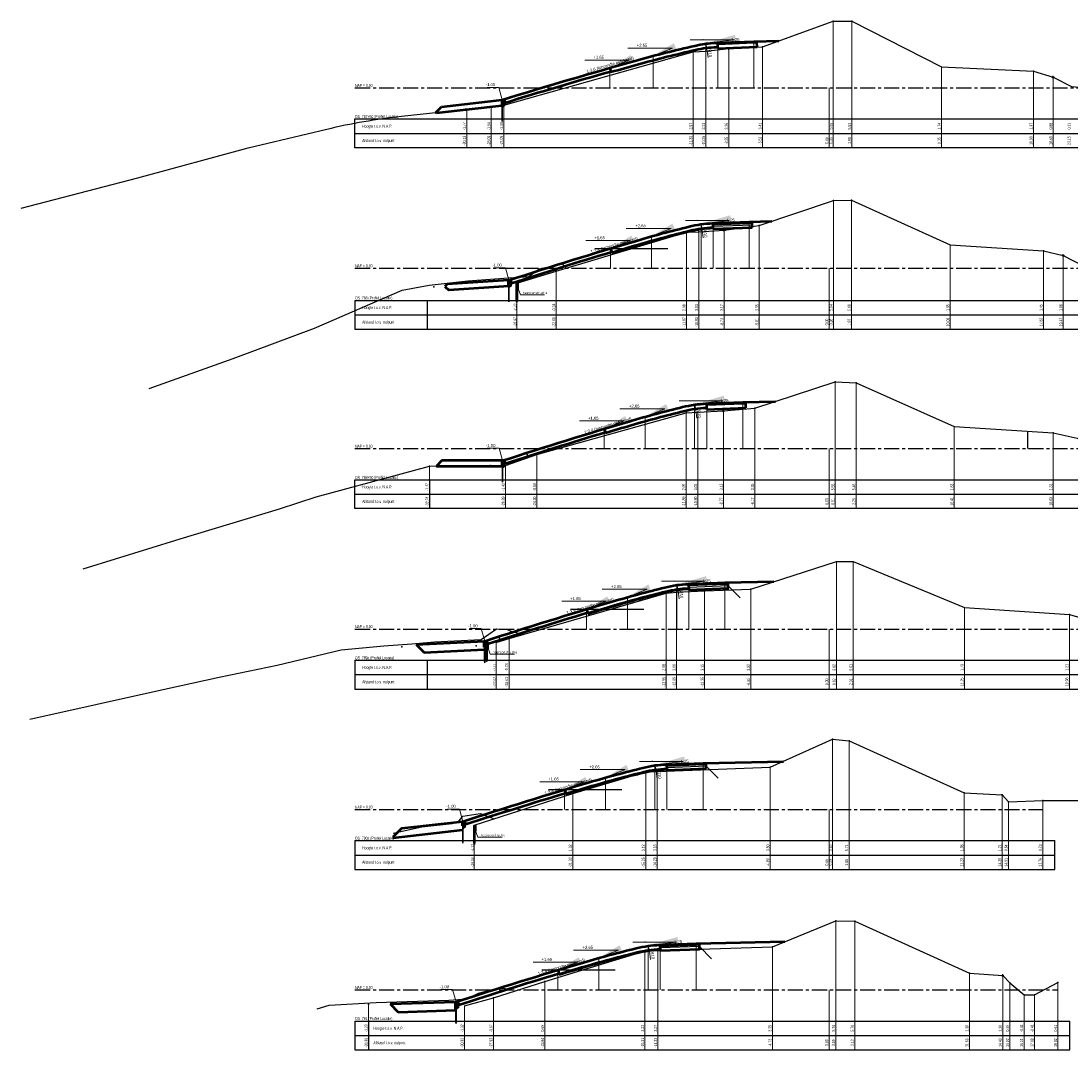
# Model space of a CAD drawing. Header units: metres. Extents: x -7 to 2281, y 7146 to 7816.
# Tile 7 of 29: x 2144 to 2231, y 7325 to 7411. Entities that reach past the tile are written whole.
import ezdxf
from ezdxf.enums import TextEntityAlignment as Align

# ---------------------------------------------------------------- set-up
doc = ezdxf.new("R2010")
doc.units = ezdxf.units.M
doc.linetypes.add('HIDDEN', pattern=[9.525, 6.35, -3.175])
doc.linetypes.add('NAP', pattern=[20, 12.5, -2.5, 2.5, -2.5])
for name, color, linetype in [('702', 1, 'Continuous'), ('811', 1, 'Continuous'), ('887', 198, 'Continuous'), ('BS-BINNENKRUINLIJN-KPN', 1, 'Continuous'), ('BS-DWP-BALK-TEKST', 7, 'Continuous'), ('BS-HEKWERK-KL-1_5M', 1, 'Continuous'), ('BS-INSTEEK-SLOOT-KPN', 1, 'Continuous'), ('BS-KANT-KREUKELBERM', 255, 'Continuous'), ('BS-KRUINLIJN', 1, 'Continuous'), ('BS-PERKOENRIJ', 255, 'Continuous'), ('BS-PERKOENRIJ NVV', 255, 'Continuous'), ('BS-RASTER', 255, 'Continuous'), ('BS-SCHEIDINGSLIJN-TALUDBEKL', 255, 'Continuous'), ('BS-STORTSTEENLIJN', 6, 'Continuous'), ('BS-TEENLIJN', 1, 'Continuous'), ('BS-TEENSCHOT-GECONSTRUEERD', 198, 'Continuous'), ('BS-TUSSENBERM', 1, 'Continuous'), ('BS-WATERLIJN-KPN', 1, 'Continuous'), ('BS-ZANDLIJN', 32, 'Continuous'), ('BS-ZANDLIJN_NVV', 198, 'Continuous'), ('DP-BS-profiel', 2, 'Continuous'), ('DP-Matenbalk', 7, 'Continuous'), ('DP-Matenbalk_bestaandehoogten', 6, 'Continuous'), ('DP-NAP-lijn', 5, 'NAP')]:
    doc.layers.add(name, color=color, linetype=linetype)
for name, color, linetype, lineweight in [('DP-BS-maatvoering', 2, 'Continuous', 20), ('DP-BS-matenbalk_verlenglijnen', 253, 'Continuous', 0), ('DP-Matenbalk_verlenglijnen_best', 253, 'Continuous', 0), ('DP-NW-maatvoering', 7, 'Continuous', 35), ('DP-NW-matenbalk_verlenglijnen', 135, 'Continuous', 0), ('DP-NW-profiel', 4, 'Continuous', 50), ('DP-NW-teenschot', 2, 'Continuous', 25), ('DP-NW-Uitvullaag', 1, 'Uitvullaag', 18)]:
    doc.layers.add(name, color=color, linetype=linetype, lineweight=lineweight)
doc.layers.add('DP-NW-arcrand', color=142, linetype='Continuous', plot=False)
doc.layers.add('Hulplijn-fietspad', color=251, linetype='Continuous', plot=False)
doc.styles.add('bestomschr', font='isocp.shx', dxfattribs={"width": 0.96})
doc.styles.add('dp-besthgt', font='StagCAD.ttf', dxfattribs={"oblique": 10, "height": 0.2})
doc.styles.add('StagCAD', font='StagCAD.ttf')
doc.linetypes.add('Uitvullaag', pattern='A,0,-0.005,[191,UITVULLAAG.shx,S=0.007,R=0,X=0,Y=0],-0.5', length=0.505)
doc.dimstyles.new('best-leader 1_100', dxfattribs={"dimscale": 0.1, "dimtxt": 2, "dimasz": 1.6, "dimexe": 0, "dimexo": 0, "dimgap": 0.8, "dimtad": 1, "dimrnd": 0.001, "dimzin": 1, "dimdsep": 46, "dimtxsty": 'bestomschr', "dimblk": 'RAD_PIJL', "dimcen": 0.09, "dimse1": 1, "dimse2": 1, "dimclrd": 212, "dimclre": 1, "dimclrt": 2, "dimazin": 0, "dimtfac": 1, "dimtix": 1, "dimtmove": 0, "dimatfit": 0, "dimfxl": 1, "dimtvp": 0.83, "dimtolj": 1, "dimtzin": 0, "dimlwd": 5, "dimarcsym": 0})
doc.dimstyles.new('GM-maatvoering', dxfattribs={"dimtxt": 2.5, "dimasz": 2.5, "dimexe": 1, "dimexo": 0, "dimgap": 1, "dimtad": 1, "dimrnd": 0.001, "dimzin": 1, "dimdsep": 46, "dimtxsty": 'StagCAD', "dimcen": 0.09, "dimclrd": 1, "dimclre": 1, "dimclrt": 7, "dimazin": 0, "dimtfac": 1, "dimtix": 1, "dimtmove": 0, "dimatfit": 3, "dimfxl": 1, "dimfxlon": 1, "dimtvp": 0.83, "dimtolj": 1, "dimtzin": 0, "dimlwd": 15, "dimlwe": 15, "dimarcsym": 0})
doc.dimstyles.new('leader 1_100', dxfattribs={"dimscale": 0.1, "dimtxt": 2.5, "dimasz": 2, "dimexe": 0, "dimexo": 0, "dimgap": 1, "dimtad": 1, "dimrnd": 0.001, "dimzin": 1, "dimdsep": 46, "dimtxsty": 'StagCAD', "dimblk": 'RAD_PIJL', "dimcen": 0.09, "dimse1": 1, "dimse2": 1, "dimclrd": 1, "dimclre": 1, "dimclrt": 7, "dimazin": 0, "dimtfac": 1, "dimtix": 1, "dimtmove": 0, "dimatfit": 0, "dimfxl": 1, "dimtvp": 0.83, "dimtolj": 1, "dimtzin": 0, "dimlwd": 15, "dimarcsym": 0})

# ---------------------------------------------------------------- blocks, each defined once
blk = doc.blocks.new('123', base_point=(750, -20.1))
at = {"layer": 'BS-HEKWERK-KL-1_5M'}
for points in [[(749.75, -20.35), (750.25, -19.85)], [(750.25, -20.35), (749.75, -19.85)]]:
    blk.add_lwpolyline(points, dxfattribs=at)
blk = doc.blocks.new('15', base_point=(577.872525, -2.976085))
at = {"layer": 'BS-PERKOENRIJ'}
blk.add_lwpolyline([(577.716275, -3.444835), (577.591275, -3.382335), (577.466275, -3.257335), (577.403775, -3.132335), (577.372525, -3.007335), (577.372525, -2.944835), (577.403775, -2.819835), (577.466275, -2.694835), (577.591275, -2.569835), (577.716275, -2.507335), (577.841275, -2.476085), (577.903775, -2.476085), (578.028775, -2.507335), (578.153775, -2.569835), (578.278775, -2.694835), (578.341275, -2.819835), (578.372525, -2.944835), (578.372525, -3.007335), (578.341275, -3.132335), (578.278775, -3.257335), (578.153775, -3.382335), (578.028775, -3.444835), (577.903775, -3.476085), (577.841275, -3.476085)], close=True, dxfattribs=at)
blk = doc.blocks.new('RAD_PIJL')
at = {"color": 1, "linetype": 'Continuous'}
blk.add_solid([(-2.828, -0.75), (-2.828, 0.75), (0, 0)], dxfattribs=at)
blk = doc.blocks.new('BSHO')
at = {"layer": 'DP-Matenbalk_bestaandehoogten', "style": 'dp-besthgt', "oblique": 10}
for tag, p in [('AFSTAND', (0.6, -0.013)), ('HOOGTE', (1.8, -0.013))]:
    blk.add_attdef(tag, text='', height=0.2, dxfattribs=at).set_placement(p, align=Align.BOTTOM_CENTER)
blk = doc.blocks.new('*D199')
at = {"color": 1, "lineweight": 15, "transparency": 16777216}
blk.add_line((0.19, 2.517), (0.066, 3.409), dxfattribs=at)
at = {"color": 1, "transparency": 16777216}
blk.add_solid([(0.107, 3.414), (0.025, 3.403), (0.031, 3.656)], dxfattribs=at)
at = {"layer": 'Defpoints', "color": 0, "transparency": 16777216}
for p in [(0.031, 3.656), (1.407, -6.249)]:
    blk.add_point(p, dxfattribs=at)
at = {"color": 7, "transparency": 16777216, "insert": (0.368, 2.87), "char_height": 0.25, "attachment_point": 5, "rotation": 277.90365, "style": 'StagCAD'}
blk.add_mtext('\\A1;R10', dxfattribs=at)
blk = doc.blocks.new('*D205')
at = {"color": 1, "lineweight": 15, "transparency": 16777216}
blk.add_line((2200.966, 7408.295), (2200.843, 7409.187), dxfattribs=at)
at = {"color": 1, "transparency": 16777216}
blk.add_solid([(2200.884, 7409.193), (2200.801, 7409.181), (2200.808, 7409.434)], dxfattribs=at)
at = {"layer": 'Defpoints', "color": 0, "transparency": 16777216}
for p in [(2200.808, 7409.434), (2202.183, 7399.529)]:
    blk.add_point(p, dxfattribs=at)
at = {"color": 7, "transparency": 16777216, "insert": (2201.144, 7408.648), "char_height": 0.25, "attachment_point": 5, "rotation": 277.90365, "style": 'StagCAD'}
blk.add_mtext('\\A1;R10', dxfattribs=at)
blk = doc.blocks.new('teenconstructie')
at = {"layer": 'DP-BS-profiel', "color": 1}
for p, q in [((-0.05, 0), (0.05, 0)), ((0, -1.6), (0, -1.44))]:
    blk.add_line(p, q, dxfattribs=at)
blk.add_lwpolyline([(-0.05, -1.4), (-0.05, 0), (-0.04, 0.01), (0.04, 0.01), (0.05, 0), (0.05, -1.4), (0.01, -1.6), (-0.01, -1.6)], close=True, dxfattribs=at)
blk.add_lwpolyline([(0.05, 0), (0.125, 0), (0.125, -0.5), (0.05, -0.5)], dxfattribs=at)
blk.add_ellipse((-0.021, -1.44), major_axis=(0, 0.04), ratio=0.525, start_param=4.712389, end_param=7.853982, dxfattribs=at)
at = {"layer": 'DP-BS-profiel', "color": 1, "extrusion": (0, 0, -1)}
blk.add_ellipse((0.021, -1.44), major_axis=(0, 0.04), ratio=0.525, start_param=4.712389, end_param=7.853982, dxfattribs=at)
at = {"layer": 'DP-BS-maatvoering', "color": 2, "insert": (0.537, -0.91), "char_height": 0.2, "attachment_point": 7, "style": 'bestomschr'}
blk.add_mtext('\\A1;teenconstructie', dxfattribs=at)
at = {"layer": 'DP-BS-maatvoering', "annotation_type": 0, "has_hookline": 1, "hookline_direction": 0, "text_width": 1.767}
blk.add_leader([(0, -0.15), (0.297, -0.99), (0.457, -0.99)], dimstyle='best-leader 1_100', override={"dimgap": 0.8, "dimtad": 1}, dxfattribs=at)
blk = doc.blocks.new('dwp4 teen-1.00')
at = {"layer": 'DP-NW-maatvoering', "color": 1, "linetype": 'HIDDEN', "ltscale": 0.2}
for q in [(-0.998, 3.462), (0.971, 3.739)]:
    blk.add_line((0, 3.7), q, dxfattribs=at)
at = {"layer": 'DP-NW-matenbalk_verlenglijnen'}
for p, q in [((0, 3.7), (0, 0)), ((0.999, 3.74), (0.999, 0)), ((3.997, 3.86), (3.997, 0)), ((-4.104, 2.65), (-4.104, 0)), ((-7.514, 1.65), (-7.514, 0))]:
    blk.add_line(p, q, dxfattribs=at)
at = {"layer": 'DP-NW-profiel'}
for p, q in [((1.018, 3.26), (0.999, 3.74)), ((1.002, 3.66), (4, 3.78)), ((4, 3.78), (3.997, 3.86)), ((4, 3.78), (4.25, 3.79)), ((4.266, 3.39), (4.25, 3.79)), ((1.018, 3.26), (4.266, 3.39)), ((-7.514, 1.65), (-7.413, 1.315)), ((-15.828, -0.985), (-15.745, -1.239))]:
    blk.add_line(p, q, dxfattribs=at)
at = {"layer": 'DP-NW-profiel', "color": 3, "lineweight": 30}
blk.add_line((1.001, 3.705), (3.998, 3.825), dxfattribs=at)
at = {"layer": 'DP-NW-profiel'}
for points in [[(-15.98, -1, -0.007195), (-5.372, 2.287, -0.01173), (-0.998, 3.462, -0.04983), (0.971, 3.739), (3.997, 3.86)], [(-7.413, 1.315, -0.001448), (-5.273, 1.951, -0.01173), (-0.915, 3.122, -0.04983), (0.985, 3.389), (1.013, 3.39)], [(-15.745, -1.239, -0.00565), (-7.427, 1.363, -0.00565)]]:
    blk.add_lwpolyline(points, format="xyb", dxfattribs=at)
at = {"layer": 'DP-NW-teenschot'}
blk.add_line((-16.015, -2.646), (-15.945, -2.646), dxfattribs=at)
at = {"layer": 'DP-NW-teenschot', "flags": 128}
blk.add_lwpolyline([(-15.974, -2.8), (-15.945, -2.646), (-15.945, -1), (-16.015, -1), (-16.015, -2.646), (-15.984, -2.8)], close=True, dxfattribs=at)
blk.add_lwpolyline([(-15.945, -1), (-15.925, -1), (-15.925, -1.6), (-15.945, -1.6)], dxfattribs=at)
at = {"layer": 'DP-NW-teenschot', "color": 3, "lineweight": 35, "flags": 128}
blk.add_lwpolyline([(-15.908, -1.485), (-15.908, -0.985), (-15.828, -0.985), (-15.788, -1.235), (-15.788, -1.485), (-15.908, -1.485)], dxfattribs=at)
at = {"layer": 'DP-NW-Uitvullaag', "ltscale": 4, "flags": 128}
for points in [[(-7.413, 1.315, -0.001448), (-5.273, 1.951, -0.01173), (-0.915, 3.122, -0.04983), (0.985, 3.389), (1.013, 3.39)], [(-15.745, -1.239, -0.00565), (-7.427, 1.363, -0.00565)]]:
    blk.add_lwpolyline(points, format="xyb", dxfattribs=at)
at = {"layer": 'DP-NW-maatvoering', "style": 'StagCAD'}
for s, rotation, p in [('1:25', 2.29067, (2.484, 3.799)), ('1:3.4 (tonrondte getekend)', 16.38954, (-7.165, 1.732))]:
    blk.add_text(s, height=0.25, rotation=rotation, dxfattribs=at).set_placement(p, align=Align.BOTTOM_CENTER)
at = {"layer": 'DP-NW-maatvoering', "color": 7, "char_height": 0.25, "attachment_point": 9, "style": 'StagCAD'}
for s, insert in [('\\A1;+2.65', (-4.586, 3.406)), ('\\A1;+1.65', (-7.995, 2.406)), ('\\A1;-1.00', (-16.566, 0.132))]:
    blk.add_mtext(s, dxfattribs=dict(at, insert=insert))
at = {"layer": 'DP-NW-maatvoering', "color": 7, "insert": (-0.168, 3.994), "char_height": 0.05, "attachment_point": 9, "line_spacing_factor": 0.48, "style": 'StagCAD'}
blk.add_mtext('\\A1;+3.70', dxfattribs=at)
dim = blk.add_radius_dim(center=(1.407, -6.249), mpoint=(0.031, 3.656), dimstyle='GM-maatvoering', override={"dimdec": 0})
dim.commit()
dim.dimension.update_dxf_attribs({"geometry": '*D199', "text_midpoint": (0.145, 2.839), "dimtype": 132})
at = {"layer": 'DP-NW-maatvoering', "annotation_type": 0, "has_hookline": 1, "hookline_direction": 1}
for points, dimstyle, override, text_width in [([(0, 3.7), (2.352, 3.974), (-0.148, 3.974)], 'GM-maatvoering', {"dimscale": 0}, 0.145), ([(-4.104, 2.65), (-2.486, 3.306), (-4.486, 3.306)], 'leader 1_100', {"dimscale": 0, "dimgap": 1, "dimtad": 1}, 0.725), ([(-7.514, 1.65), (-5.895, 2.306), (-7.895, 2.306)], 'leader 1_100', {"dimscale": 0, "dimgap": 1, "dimtad": 1}, 0.675), ([(-15.98, -1), (-16.266, 0.032), (-16.466, 0.032)], 'leader 1_100', {"dimgap": 1, "dimtad": 1}, 0.675)]:
    blk.add_leader(points, dimstyle=dimstyle, override=override, dxfattribs=dict(at, text_width=text_width))

msp = doc.modelspace()

# ---------------------------------------------------------------- linework, layer by layer
at = {"layer": '887'}
for p in [(2182.843, 7404.234), (2182.86, 7374.363)]:
    msp.add_point(p, dxfattribs=at)
at = {"layer": 'BS-BINNENKRUINLIJN-KPN'}
for p in [(2228.026, 7407.149), (2228.855, 7392.231), (2229.667, 7377.085), (2231.012, 7361.99)]:
    msp.add_point(p, dxfattribs=at)
at = {"layer": 'BS-INSTEEK-SLOOT-KPN'}
for p in [(2225.947, 7346.418), (2228.799, 7346.511), (2226.058, 7331.369), (2230.058, 7331.39)]:
    msp.add_point(p, dxfattribs=at)
at = {"layer": 'BS-KANT-KREUKELBERM'}
for p in [(2185.939, 7375.279), (2183.621, 7360.001), (2183.12, 7330.113)]:
    msp.add_point(p, dxfattribs=at)
at = {"layer": 'BS-KRUINLIJN'}
for p in [(2211.369, 7411.329), (2212.933, 7411.313), (2211.397, 7396.416), (2212.907, 7396.436), (2211.545, 7381.331), (2213.284, 7381.234), (2211.324, 7351.608), (2212.691, 7351.489), (2211.588, 7336.517), (2213.164, 7336.482)]:
    msp.add_point(p, dxfattribs=at)
at = {"layer": 'BS-PERKOENRIJ'}
for p in [(2199.17, 7393.759), (2197.491, 7363.757), (2187.395, 7331.465)]:
    msp.add_point(p, dxfattribs=at)
at = {"layer": 'BS-PERKOENRIJ NVV'}
for p in [(2199.733, 7408.752), (2199.142, 7378.764)]:
    msp.add_point(p, dxfattribs=at)
at = {"layer": 'BS-SCHEIDINGSLIJN-TALUDBEKL'}
for p in [(2200.778, 7408.812), (2200.203, 7393.804), (2200.132, 7378.796), (2198.348, 7363.841), (2196.742, 7348.939), (2189.715, 7347.101), (2196.801, 7334.049)]:
    msp.add_point(p, dxfattribs=at)
at = {"layer": 'BS-STORTSTEENLIJN'}
for points in [[(2177.767, 7389.358), (2181.009, 7389.726), (2183.992, 7389.948), (2186.054, 7390.098), (2186.918, 7390.734), (2188.834, 7391.147), (2189.171, 7390.787)], [(2176.343, 7359.547), (2178.216, 7359.712), (2182.093, 7359.914), (2183.375, 7360.78), (2184.197, 7360.766), (2184.657, 7360.562), (2185.597, 7360.339)], [(2174.775, 7343.813), (2177.157, 7344.33), (2179.696, 7344.614), (2180.18, 7344.711), (2180.577, 7345.221), (2182.012, 7345.445), (2182.592, 7345.206), (2183.189, 7344.995)], [(2179.407, 7329.909), (2180.967, 7330.025), (2181.88, 7330.499), (2182.708, 7330.734), (2183.833, 7330.928), (2184.632, 7330.839)]]:
    msp.add_lwpolyline(points, dxfattribs=at)
at = {"layer": 'BS-TEENLIJN'}
for p in [(2222.263, 7347.163), (2222.696, 7332.159)]:
    msp.add_point(p, dxfattribs=at)
at = {"layer": 'BS-TEENSCHOT-GECONSTRUEERD'}
for p in [(2184.018, 7389.324), (2181.69, 7359.378), (2179.917, 7329.457)]:
    msp.add_point(p, dxfattribs=at)
at = {"layer": 'BS-TUSSENBERM'}
for p in [(2205.502, 7409.185), (2205.23, 7394.324), (2204.864, 7379.132), (2204.52, 7364.1), (2206.136, 7349.281), (2206.319, 7334.365)]:
    msp.add_point(p, dxfattribs=at)
at = {"layer": 'BS-WATERLIJN-KPN'}
for p in [(2227.243, 7330.363), (2228.12, 7330.363)]:
    msp.add_point(p, dxfattribs=at)
at = {"layer": 'BS-ZANDLIJN'}
for p in [(2178.178, 7389.215), (2175.52, 7359.296), (2180.67, 7344.498), (2172.734, 7329.551)]:
    msp.add_point(p, dxfattribs=at)
at = {"layer": 'BS-ZANDLIJN_NVV'}
for p in [(2180.805, 7404.011), (2177.8, 7374.306)]:
    msp.add_point(p, dxfattribs=at)
at = {"layer": 'DP-BS-matenbalk_verlenglijnen'}
for p, q in [((2211.369, 7411.329), (2211.369, 7400.786)), ((2212.933, 7411.313), (2212.933, 7400.786)), ((2202.685, 7409.039), (2202.685, 7400.786)), ((2205.502, 7409.185), (2205.502, 7400.786)), ((2199.733, 7408.752), (2199.733, 7400.786)), ((2200.778, 7408.812), (2200.778, 7400.786)), ((2220.388, 7407.52), (2220.388, 7400.786)), ((2228.026, 7407.149), (2228.026, 7400.786)), ((2229.662, 7406.661), (2229.662, 7400.786)), ((2211.036, 7405.778), (2211.036, 7400.786)), ((2180.905, 7404.011), (2180.905, 7400.786)), ((2182.943, 7404.234), (2182.943, 7400.786)), ((2183.983, 7404.335), (2183.983, 7400.786)), ((2211.397, 7396.416), (2211.397, 7385.703)), ((2212.907, 7396.436), (2212.907, 7385.703)), ((2205.23, 7394.324), (2205.23, 7385.703)), ((2199.17, 7393.759), (2199.17, 7385.703)), ((2200.203, 7393.804), (2200.203, 7385.703)), ((2202.305, 7393.946), (2202.305, 7385.703)), ((2221.111, 7392.725), (2221.111, 7385.703)), ((2228.855, 7392.231), (2228.855, 7385.703)), ((2230.507, 7391.843), (2230.507, 7385.703)), ((2188.344, 7390.541), (2188.344, 7385.703)), ((2211.036, 7390.778), (2211.036, 7385.703)), ((2185.065, 7389.544), (2185.065, 7385.703)), ((2211.656, 7366.398), (2211.656, 7355.786)), ((2213.045, 7366.385), (2213.045, 7355.786)), ((2197.491, 7363.757), (2197.491, 7355.786)), ((2198.348, 7363.841), (2198.348, 7355.786)), ((2200.688, 7363.942), (2200.688, 7355.786)), ((2204.52, 7364.1), (2204.52, 7355.786)), ((2222.286, 7362.57), (2222.286, 7355.786)), ((2231.012, 7361.99), (2231.012, 7355.786)), ((2184.421, 7360.001), (2184.421, 7355.786)), ((2211.036, 7360.778), (2211.036, 7355.786)), ((2183.365, 7359.667), (2183.365, 7355.786)), ((2211.324, 7351.608), (2211.324, 7340.786)), ((2212.691, 7351.489), (2212.691, 7340.786)), ((2195.785, 7348.897), (2195.785, 7340.786)), ((2196.742, 7348.939), (2196.742, 7340.786)), ((2206.136, 7349.281), (2206.136, 7340.786)), ((2189.715, 7347.101), (2189.715, 7340.786)), ((2222.263, 7347.163), (2222.263, 7340.786)), ((2225.425, 7346.987), (2225.425, 7340.786)), ((2225.947, 7346.418), (2225.947, 7340.786)), ((2228.799, 7346.511), (2228.799, 7340.786)), ((2211.036, 7345.778), (2211.036, 7340.786)), ((2181.535, 7344.462), (2181.535, 7340.786)), ((2211.588, 7336.517), (2211.588, 7325.786)), ((2213.164, 7336.482), (2213.164, 7325.786)), ((2195.725, 7334.008), (2195.725, 7325.786)), ((2196.801, 7334.049), (2196.801, 7325.786)), ((2206.319, 7334.365), (2206.319, 7325.786)), ((2222.696, 7332.159), (2222.696, 7325.786)), ((2187.395, 7331.465), (2187.395, 7325.786)), ((2225.469, 7331.982), (2225.469, 7325.786)), ((2226.058, 7331.369), (2226.058, 7325.786)), ((2230.058, 7331.39), (2230.058, 7325.786)), ((2211.036, 7330.778), (2211.036, 7325.786)), ((2227.243, 7330.363), (2227.243, 7325.786)), ((2228.12, 7330.363), (2228.12, 7325.786)), ((2172.734, 7329.551), (2172.734, 7325.786)), ((2180.717, 7329.457), (2180.717, 7325.786)), ((2183.12, 7330.113), (2183.12, 7325.786))]:
    msp.add_line(p, q, dxfattribs=at)
for points in [[(2211.545, 7381.331, 0), (2211.545, 7373.186, 0)], [(2211.545, 7381.331, 0), (2211.545, 7373.186, 0)], [(2213.284, 7381.234, 0), (2213.284, 7373.186, 0)], [(2213.284, 7381.234, 0), (2213.284, 7373.186, 0)], [(2199.142, 7378.764, 0), (2199.142, 7373.186, 0)], [(2199.142, 7378.764, 0), (2199.142, 7373.186, 0)], [(2200.132, 7378.796, 0), (2200.132, 7373.186, 0)], [(2200.132, 7378.796, 0), (2200.132, 7373.186, 0)], [(2202.265, 7378.911, 0), (2202.265, 7373.186, 0)], [(2202.265, 7378.911, 0), (2202.265, 7373.186, 0)], [(2204.864, 7379.132, 0), (2204.864, 7373.186, 0)], [(2204.864, 7379.132, 0), (2204.864, 7373.186, 0)], [(2221.443, 7377.603, 0), (2221.443, 7373.186, 0)], [(2221.443, 7377.603, 0), (2221.443, 7373.186, 0)], [(2229.667, 7377.085, 0), (2229.667, 7373.186, 0)], [(2229.667, 7377.085, 0), (2229.667, 7373.186, 0)], [(2211.036, 7375.778, 0), (2211.036, 7373.186, 0)], [(2211.036, 7375.778, 0), (2211.036, 7373.186, 0)], [(2186.739, 7375.279, 0), (2186.739, 7373.186, 0)], [(2186.739, 7375.279, 0), (2186.739, 7373.186, 0)], [(2177.8, 7374.306, 0), (2177.8, 7373.186, 0)], [(2177.8, 7374.306, 0), (2177.8, 7373.186, 0)], [(2184.141, 7374.363, 0), (2184.141, 7373.186, 0)], [(2184.141, 7374.363, 0), (2184.141, 7373.186, 0)], [(2177.8, 7373.186, 0), (2177.8, 7371.986, 0)], [(2184.141, 7373.186, 0), (2184.141, 7371.986, 0)], [(2186.739, 7373.186, 0), (2186.739, 7371.986, 0)], [(2199.142, 7373.186, 0), (2199.142, 7371.986, 0)], [(2200.132, 7373.186, 0), (2200.132, 7371.986, 0)], [(2202.265, 7373.186, 0), (2202.265, 7371.986, 0)], [(2204.864, 7373.186, 0), (2204.864, 7371.986, 0)], [(2211.036, 7373.186, 0), (2211.036, 7371.986, 0)], [(2211.545, 7373.186, 0), (2211.545, 7371.986, 0)], [(2213.284, 7373.186, 0), (2213.284, 7371.986, 0)], [(2221.443, 7373.186, 0), (2221.443, 7371.986, 0)], [(2229.667, 7373.186, 0), (2229.667, 7371.986, 0)], [(2177.8, 7371.986, 0), (2177.8, 7370.786, 0)], [(2184.141, 7371.986, 0), (2184.141, 7370.786, 0)], [(2186.739, 7371.986, 0), (2186.739, 7370.786, 0)], [(2199.142, 7371.986, 0), (2199.142, 7370.786, 0)], [(2200.132, 7371.986, 0), (2200.132, 7370.786, 0)], [(2202.265, 7371.986, 0), (2202.265, 7370.786, 0)], [(2204.864, 7371.986, 0), (2204.864, 7370.786, 0)], [(2211.036, 7371.986, 0), (2211.036, 7370.786, 0)], [(2211.545, 7371.986, 0), (2211.545, 7370.786, 0)], [(2213.284, 7371.986, 0), (2213.284, 7370.786, 0)], [(2221.443, 7371.986, 0), (2221.443, 7370.786, 0)], [(2229.667, 7371.986, 0), (2229.667, 7370.786, 0)]]:
    msp.add_polyline3d(points, dxfattribs=at)
at = {"layer": 'DP-BS-profiel'}
for p, q in [((2168.238, 7385.778), (2175.536, 7388.956)), ((2161.485, 7383.278), (2168.238, 7385.778)), ((2154.504, 7380.778), (2161.485, 7383.278)), ((2165.131, 7357.778), (2170.451, 7359.049)), ((2160.316, 7356.778), (2165.131, 7357.778)), ((2155.77, 7355.778), (2160.316, 7356.778)), ((2144.571, 7353.278), (2155.77, 7355.778)), ((2228.799, 7346.511), (2238.64, 7346.511))]:
    msp.add_line(p, q, dxfattribs=at)
msp.add_lwpolyline([(2143.842, 7395.778), (2153.553, 7398.278), (2162.736, 7400.778), (2169.268, 7402.341, -0.031488), (2175.467, 7403.416), (2180.905, 7404.011)], format="xyb", dxfattribs=at)
for points in [[(2175.536, 7388.956), (2177.767, 7389.358)], [(2149.016, 7365.778), (2157.071, 7368.278), (2165.332, 7370.778), (2168.39, 7371.778), (2177.8, 7374.306)], [(2170.451, 7359.049), (2173.998, 7359.376), (2176.343, 7359.547)], [(2168.465, 7329.209), (2169.465, 7329.497), (2173.361, 7329.723), (2179.407, 7329.909)]]:
    msp.add_lwpolyline(points, dxfattribs=at)
for points in [[(2180.905, 7404.011, 0), (2182.943, 7404.234, 0), (2183.983, 7404.335, 0), (2199.733, 7408.752, 0), (2200.778, 7408.812, 0), (2202.685, 7409.039, 0), (2205.502, 7409.185, 0), (2211.369, 7411.329, 0), (2212.933, 7411.313, 0), (2220.388, 7407.52, 0), (2228.026, 7407.149, 0), (2229.662, 7406.661, 0), (2231.186, 7405.884, 0), (2234.844, 7405.59, 0)], [(2185.065, 7389.544, 0), (2188.344, 7390.541, 0), (2199.17, 7393.759, 0), (2200.203, 7393.804, 0), (2202.305, 7393.946, 0), (2205.23, 7394.324, 0), (2211.397, 7396.416, 0), (2212.907, 7396.436, 0), (2221.111, 7392.725, 0), (2228.855, 7392.231, 0), (2230.507, 7391.843, 0), (2232.166, 7390.978, 0), (2240.356, 7390.59, 0), (2269.765, 7390.59, 0)], [(2177.8, 7374.306, 0), (2184.141, 7374.363, 0), (2186.739, 7375.279, 0), (2199.142, 7378.764, 0), (2200.132, 7378.796, 0), (2202.265, 7378.911, 0), (2204.864, 7379.132, 0), (2211.545, 7381.331, 0), (2213.284, 7381.234, 0), (2221.443, 7377.603, 0), (2229.667, 7377.085, 0), (2231.67, 7376.652, 0), (2233.257, 7375.844, 0), (2240.915, 7375.59, 0), (2255.329, 7375.59, 0), (2257.564, 7375.955, 0), (2260.965, 7376.114, 0), (2275.48, 7376.26, 0)], [(2183.365, 7359.667, 0), (2184.421, 7360.001, 0), (2197.491, 7363.757, 0), (2198.348, 7363.841, 0), (2200.688, 7363.942, 0), (2204.52, 7364.1, 0), (2211.656, 7366.398, 0), (2213.045, 7366.385, 0), (2222.286, 7362.57, 0), (2231.012, 7361.99, 0), (2232.457, 7361.567, 0), (2233.937, 7360.59, 0)], [(2181.535, 7344.462, 0), (2189.715, 7347.101, 0), (2195.785, 7348.897, 0), (2196.742, 7348.939, 0), (2206.136, 7349.281, 0), (2211.324, 7351.608, 0), (2212.691, 7351.489, 0), (2222.263, 7347.163, 0), (2225.425, 7346.987, 0), (2225.947, 7346.418, 0), (2228.799, 7346.511, 0)], [(2180.717, 7329.457, 0), (2183.12, 7330.113, 0), (2187.395, 7331.465, 0), (2195.725, 7334.008, 0), (2196.801, 7334.049, 0), (2206.319, 7334.365, 0), (2211.588, 7336.517, 0), (2213.164, 7336.482, 0), (2222.696, 7332.159, 0), (2225.469, 7331.982, 0), (2226.058, 7331.369, 0), (2227.243, 7330.363, 0), (2228.12, 7330.363, 0), (2230.058, 7331.39, 0)]]:
    msp.add_polyline3d(points, dxfattribs=at)
at = {"layer": 'DP-Matenbalk'}
msp.add_line((2235.844, 7400.786), (2180.905, 7400.786), dxfattribs=at)
for points in [[(2180.905, 7400.786, 0), (2171.612, 7400.786, 0), (2171.612, 7403.186, 0), (2180.905, 7403.186, 0)], [(2180.905, 7403.186, 0), (2235.844, 7403.186, 0)], [(2171.612, 7401.986, 0), (2180.905, 7401.986, 0)], [(2180.905, 7401.986, 0), (2235.844, 7401.986, 0)], [(2171.612, 7388.103, 0), (2171.612, 7385.703, 0), (2177.612, 7385.703, 0), (2270.765, 7385.703, 0)], [(2171.612, 7388.103, 0), (2270.765, 7388.103, 0)], [(2177.612, 7388.103, 0), (2177.612, 7385.703, 0)], [(2177.612, 7388.103, 0), (2177.612, 7388.103, 0)], [(2171.612, 7386.903, 0), (2270.765, 7386.903, 0)], [(2177.612, 7386.903, 0), (2177.612, 7386.903, 0)], [(2177.8, 7370.786, 0), (2171.612, 7370.786, 0), (2171.612, 7373.186, 0), (2177.8, 7373.186, 0)], [(2177.8, 7373.186, 0), (2177.8, 7370.786, 0)], [(2177.8, 7373.186, 0), (2275.48, 7373.186, 0)], [(2171.612, 7371.986, 0), (2177.8, 7371.986, 0)], [(2177.8, 7371.986, 0), (2275.48, 7371.986, 0)], [(2275.48, 7370.786, 0), (2177.8, 7370.786, 0)], [(2171.612, 7358.186, 0), (2171.612, 7355.786, 0), (2177.612, 7355.786, 0), (2234.937, 7355.786, 0)], [(2171.612, 7358.186, 0), (2234.937, 7358.186, 0)], [(2176.812, 7358.186, 0), (2176.812, 7358.186, 0)], [(2177.612, 7358.186, 0), (2177.612, 7355.786, 0)], [(2171.612, 7356.986, 0), (2234.937, 7356.986, 0)], [(2177.612, 7356.986, 0), (2177.612, 7356.986, 0)], [(2171.612, 7343.186, 0), (2171.612, 7340.786, 0), (2180.559, 7340.786, 0), (2229.799, 7340.786, 0)], [(2171.612, 7343.186, 0), (2229.799, 7343.186, 0)], [(2180.559, 7343.186, 0), (2180.559, 7343.186, 0)], [(2229.799, 7340.786, 0), (2229.799, 7343.186, 0)], [(2171.612, 7341.986, 0), (2229.799, 7341.986, 0)], [(2180.559, 7341.986, 0), (2180.559, 7341.986, 0)], [(2228.799, 7341.986, 0), (2228.799, 7341.986, 0)], [(2228.799, 7340.786, 0), (2228.799, 7340.786, 0)], [(2171.612, 7328.186, 0), (2171.612, 7325.786, 0), (2172.734, 7325.786, 0), (2231.058, 7325.786, 0)], [(2171.612, 7328.186, 0), (2231.058, 7328.186, 0)], [(2172.734, 7328.186, 0), (2172.734, 7325.786, 0)], [(2172.734, 7328.186, 0), (2172.734, 7328.186, 0)], [(2231.058, 7325.786, 0), (2231.058, 7328.186, 0)], [(2171.612, 7326.986, 0), (2231.058, 7326.986, 0)], [(2172.734, 7326.986, 0), (2172.734, 7326.986, 0)], [(2230.058, 7326.986, 0), (2230.058, 7326.986, 0)], [(2230.058, 7325.786, 0), (2230.058, 7325.786, 0)]]:
    msp.add_polyline3d(points, dxfattribs=at)
at = {"layer": 'DP-NAP-lijn', "ltscale": 0.1}
for p, q in [((2171.612, 7405.778), (2234.844, 7405.778)), ((2171.612, 7390.778), (2269.765, 7390.778)), ((2171.612, 7375.778), (2275.48, 7375.778)), ((2171.612, 7360.778), (2233.937, 7360.778)), ((2171.612, 7345.778), (2228.799, 7345.778)), ((2171.612, 7330.778), (2230.058, 7330.778))]:
    msp.add_line(p, q, dxfattribs=at)
at = {"layer": 'DP-NW-arcrand'}
for p, q in [((2204.643, 7394.368), (2201.395, 7394.238)), ((2191.543, 7392.428), (2197.622, 7392.428)), ((2202.63, 7364.568), (2202.652, 7364.023)), ((2202.638, 7364.368), (2203.638, 7363.368)), ((2189.538, 7362.428), (2195.617, 7362.428)), ((2200.815, 7349.368), (2201.815, 7348.368)), ((2187.715, 7347.428), (2193.794, 7347.428)), ((2200.256, 7334.368), (2201.256, 7333.368)), ((2187.156, 7332.428), (2193.235, 7332.428))]:
    msp.add_line(p, q, dxfattribs=at)
for points in [[(2193.001, 7391.997, -0.001448), (2195.14, 7392.633, -0.01173), (2199.493, 7393.803, -0.04983), (2201.374, 7394.067), (2201.402, 7394.069)], [(2199.345, 7393.767), (2200.203, 7393.804), (2202.305, 7393.946), (2203.747, 7394.132), (2204.651, 7394.168), (2204.643, 7394.368), (2201.395, 7394.238), (2201.402, 7394.069, 0.025603), (2200.427, 7393.982, 0.02791), (2199.345, 7393.767, 0.77189)], [(2198.39, 7393.527), (2194.693, 7392.428), (2194.446, 7392.428, -0.010178), (2198.39, 7393.527, -0.781995)], [(2190.996, 7361.997, -0.001448), (2193.135, 7362.633, -0.01173), (2197.488, 7363.803, -0.04983), (2199.369, 7364.067), (2199.397, 7364.069)], [(2189.173, 7346.997, -0.001448), (2191.312, 7347.633, -0.01173), (2195.665, 7348.803, -0.04983), (2197.546, 7349.067), (2197.574, 7349.069)], [(2196.181, 7348.914), (2196.742, 7348.939), (2201.086, 7349.097), (2200.815, 7349.368), (2197.567, 7349.238), (2197.574, 7349.069, 0.036701), (2196.181, 7348.914, -1.199521)], [(2190.822, 7347.428), (2194.365, 7348.477, 0.009623), (2190.618, 7347.428), (2190.822, 7347.428)], [(2188.614, 7331.997, -0.001448), (2190.753, 7332.633, -0.01173), (2195.106, 7333.803, -0.04983), (2196.987, 7334.067), (2197.015, 7334.069)], [(2196.533, 7334.038), (2196.801, 7334.049), (2197.016, 7334.057), (2197.016, 7334.039), (2199.563, 7334.14), (2200.454, 7334.17), (2200.256, 7334.368), (2197.007, 7334.278), (2197.015, 7334.069, 0.012553), (2196.533, 7334.038, 23.586434)]]:
    msp.add_lwpolyline(points, format="xyb", dxfattribs=at)
msp.add_lwpolyline([(2198.39, 7393.527), (2194.693, 7392.428)], dxfattribs=at)
for points in [[(2192.867, 7362.428), (2197.491, 7363.757), (2198.348, 7363.841), (2200.688, 7363.942), (2202.97, 7364.036), (2202.638, 7364.368), (2199.39, 7364.238), (2199.397, 7364.069, 0.050557), (2197.488, 7363.803, 0.013246), (2192.441, 7362.428)], [(2190.551, 7332.428), (2194.848, 7333.74, 0.012539), (2190.059, 7332.428)]]:
    msp.add_lwpolyline(points, format="xyb", close=True, dxfattribs=at)
at = {"layer": 'DP-NW-maatvoering', "color": 1, "linetype": 'HIDDEN', "ltscale": 0.2}
for q in [(2199.861, 7409.276), (2201.667, 7409.514)]:
    msp.add_line((2200.777, 7409.478), q, dxfattribs=at)
at = {"layer": 'DP-NW-matenbalk_verlenglijnen'}
for p, q in [((2200.777, 7409.478), (2200.777, 7405.778)), ((2201.776, 7409.518), (2201.776, 7405.778)), ((2204.774, 7409.638), (2204.774, 7405.778)), ((2196.398, 7408.428), (2196.398, 7405.778)), ((2192.791, 7407.428), (2192.791, 7405.778))]:
    msp.add_line(p, q, dxfattribs=at)
at = {"layer": 'DP-NW-profiel'}
for p, q in [((2201.795, 7409.039), (2201.776, 7409.518)), ((2201.779, 7409.438), (2204.777, 7409.558)), ((2201.795, 7409.039), (2205.043, 7409.168)), ((2204.774, 7409.638), (2206.857, 7409.68)), ((2204.777, 7409.558), (2204.774, 7409.638)), ((2204.777, 7409.558), (2205.027, 7409.568)), ((2205.043, 7409.168), (2205.027, 7409.568)), ((2192.791, 7407.428), (2192.886, 7407.092)), ((2178.797, 7404.204), (2183.822, 7404.774)), ((2183.857, 7404.778), (2183.822, 7404.778)), ((2183.822, 7404.778), (2183.822, 7404.271)), ((2184.009, 7404.794), (2184.089, 7404.536)), ((2178.322, 7403.728), (2178.797, 7404.204)), ((2178.395, 7403.655), (2178.322, 7403.728)), ((2183.822, 7404.271), (2178.395, 7403.655)), ((2204.382, 7394.638), (2206.267, 7394.676)), ((2184.37, 7389.778), (2179.277, 7389.455)), ((2179.277, 7389.455), (2179.092, 7389.244)), ((2179.092, 7389.244), (2179.412, 7388.962)), ((2184.402, 7389.279), (2179.412, 7388.962)), ((2203.853, 7379.638), (2206.565, 7379.692)), ((2178.841, 7374.778), (2178.386, 7374.323)), ((2178.386, 7374.323), (2178.43, 7374.278)), ((2183.841, 7374.278), (2178.43, 7374.278)), ((2183.841, 7374.778), (2178.841, 7374.778)), ((2183.841, 7374.278), (2183.841, 7374.778)), ((2202.377, 7364.638), (2206.444, 7364.719)), ((2176.705, 7359.483), (2182.365, 7359.778)), ((2176.705, 7359.483), (2177.372, 7358.817)), ((2177.372, 7358.817), (2182.365, 7359.077)), ((2200.554, 7349.638), (2207.23, 7349.772)), ((2175.495, 7344.214), (2180.542, 7344.778)), ((2180.542, 7344.422), (2180.542, 7344.778)), ((2175.495, 7344.214), (2174.746, 7343.465)), ((2174.746, 7343.465), (2174.781, 7343.43)), ((2174.781, 7343.43), (2180.542, 7344.074)), ((2199.995, 7334.638), (2207.348, 7334.785)), ((2174.527, 7329.613), (2179.983, 7329.778)), ((2174.527, 7329.613), (2175.206, 7328.933))]:
    msp.add_line(p, q, dxfattribs=at)
at = {"layer": 'DP-NW-profiel', "color": 3, "lineweight": 30}
msp.add_line((2201.777, 7409.483), (2204.775, 7409.603), dxfattribs=at)
at = {"layer": 'DP-NW-profiel'}
for points in [[(2183.857, 7404.778, -0.007226), (2195.091, 7408.075, -0.012135), (2199.861, 7409.276, -0.045639), (2201.667, 7409.514), (2204.774, 7409.638)], [(2192.886, 7407.092, -0.001475), (2195.185, 7407.737, -0.012135), (2199.938, 7408.934, -0.045639), (2201.681, 7409.164), (2201.79, 7409.168)], [(2184.089, 7404.536, -0.005659), (2192.873, 7407.14)]]:
    msp.add_lwpolyline(points, format="xyb", dxfattribs=at)
for points in [[(2184.37, 7389.278), (2184.37, 7389.778), (2184.405, 7389.778)], [(2183.841, 7374.278), (2183.841, 7374.778), (2183.876, 7374.778)], [(2182.365, 7359.278), (2182.365, 7359.778), (2182.4, 7359.778)], [(2180.542, 7344.778), (2180.577, 7344.778)], [(2175.206, 7328.933), (2179.983, 7329.08), (2179.983, 7329.43), (2179.983, 7329.778)]]:
    msp.add_lwpolyline(points, dxfattribs=at)
at = {"layer": 'DP-NW-teenschot'}
msp.add_line((2183.822, 7403.132), (2183.892, 7403.132), dxfattribs=at)
at = {"layer": 'DP-NW-teenschot', "flags": 128}
msp.add_lwpolyline([(2183.863, 7402.978), (2183.892, 7403.132), (2183.892, 7404.778), (2183.822, 7404.778), (2183.822, 7403.132), (2183.853, 7402.978)], close=True, dxfattribs=at)
msp.add_lwpolyline([(2183.892, 7404.778), (2183.912, 7404.778), (2183.912, 7404.178), (2183.892, 7404.178)], dxfattribs=at)
at = {"layer": 'DP-NW-teenschot', "color": 3, "lineweight": 35, "flags": 128}
msp.add_lwpolyline([(2183.929, 7404.294), (2183.929, 7404.794), (2184.009, 7404.794), (2184.049, 7404.544), (2184.049, 7404.294), (2183.929, 7404.294)], dxfattribs=at)
at = {"layer": 'DP-NW-Uitvullaag', "ltscale": 4, "flags": 128}
for points in [[(2192.886, 7407.092, -0.001475), (2195.185, 7407.737, -0.012135), (2199.938, 7408.934, -0.045639), (2201.681, 7409.164), (2201.79, 7409.168)], [(2184.089, 7404.536, -0.005659), (2192.873, 7407.14)]]:
    msp.add_lwpolyline(points, format="xyb", dxfattribs=at)
at = {"layer": 'Hulplijn-fietspad'}
msp.add_line((2227.53, 7377.219), (2227.53, 7375.778), dxfattribs=at)

# ---------------------------------------------------------------- block references
for p in [(2200.385, 7390.778), (2199.856, 7375.778), (2198.38, 7360.778), (2196.557, 7345.778), (2195.998, 7330.778)]:
    msp.add_blockref('dwp4 teen-1.00', p)
at = {"layer": '702', "xscale": 0.3, "yscale": 0.3, "zscale": 0.3, "rotation": 314.999999}
for p in [(2202.685, 7409.039), (2229.662, 7406.661), (2202.265, 7378.911)]:
    msp.add_blockref('123', p, dxfattribs=at)
at = {"layer": '811', "xscale": 0.05, "yscale": 0.05, "zscale": 0.05}
msp.add_blockref('15', (2183.983, 7404.335), dxfattribs=at)
at = {"layer": 'BS-PERKOENRIJ'}
for p, xscale, yscale, zscale in [((2188.344, 7390.541), 0.05, 0.05, 0.05), ((2195.785, 7348.897), 0.025, 0.025, 0.025), ((2195.725, 7334.008), 0.05, 0.05, 0.05)]:
    msp.add_blockref('15', p, dxfattribs=dict(at, xscale=xscale, yscale=yscale, zscale=zscale))
at = {"layer": 'BS-RASTER', "rotation": 314.999999}
for p, xscale, yscale, zscale in [((2202.305, 7393.946), 0.3, 0.3, 0.3), ((2230.507, 7391.843), 0.3, 0.3, 0.3), ((2200.688, 7363.942), 0.15, 0.15, 0.15), ((2225.425, 7346.987), 0.15, 0.15, 0.15), ((2225.469, 7331.982), 0.3, 0.3, 0.3)]:
    msp.add_blockref('123', p, dxfattribs=dict(at, xscale=xscale, yscale=yscale, zscale=zscale))
at = {"layer": 'DP-BS-profiel'}
for p in [(2185.065, 7389.544), (2182.565, 7359.667), (2181.535, 7344.462)]:
    msp.add_blockref('teenconstructie', p, dxfattribs=at)
at = {"layer": 'DP-Matenbalk_verlenglijnen_best', "rotation": 90}
for p, values in [((2185.065, 7385.703), {'AFSTAND': '-25.97', 'HOOGTE': '-1.23'}), ((2183.365, 7355.786), {'AFSTAND': '-27.67', 'HOOGTE': '-1.11'}), ((2181.535, 7340.786), {'AFSTAND': '-29.50', 'HOOGTE': '-1.32'})]:
    msp.add_blockref('BSHO', p, dxfattribs=at).add_auto_attribs(values)

# ---------------------------------------------------------------- texts
at = {"layer": 'BS-DWP-BALK-TEKST', "width": 0.68}
for s, p in [('-1.47', (2177.8, 7372.586)), ('-1.42', (2184.141, 7372.586)), ('-0.50', (2186.739, 7372.586)), ('2.99', (2199.142, 7372.586)), ('3.02', (2200.132, 7372.586)), ('3.13', (2202.265, 7372.586)), ('3.35', (2204.864, 7372.586)), ('5.55', (2211.545, 7372.586)), ('5.46', (2213.284, 7372.586)), ('1.83', (2221.443, 7372.586)), ('1.31', (2229.667, 7372.586)), ('-33.24', (2177.8, 7371.386)), ('-26.89', (2184.141, 7371.386)), ('-24.30', (2186.739, 7371.386)), ('-11.89', (2199.142, 7371.386)), ('-10.90', (2200.132, 7371.386)), ('-8.77', (2202.265, 7371.386)), ('-6.17', (2204.864, 7371.386)), ('0.00', (2211.036, 7371.386)), ('0.51', (2211.545, 7371.386)), ('2.25', (2213.284, 7371.386)), ('10.41', (2221.443, 7371.386)), ('18.63', (2229.667, 7371.386))]:
    msp.add_text(s, height=0.25, rotation=90, dxfattribs=at).set_placement(p, align=Align.BOTTOM_CENTER)
at = {"layer": 'DP-Matenbalk', "width": 0.68}
for s, p in [('OS_787+50 (Profiel Locatie) ', (2171.612, 7403.186)), ('OS_788 (Profiel Locatie) ', (2171.612, 7388.103)), ('OS_788+50 (Profiel Locatie) ', (2171.612, 7373.186)), ('OS_789a (Profiel Locatie) ', (2171.612, 7358.186)), ('OS_790a (Profiel Locatie) ', (2171.612, 7343.186)), ('OS_791 (Profiel Locatie) ', (2171.612, 7328.186))]:
    msp.add_text(s, height=0.25, dxfattribs=at).set_placement(p, align=Align.BOTTOM_LEFT)
for s, p in [('Hoogte t.o.v. N.A.P.', (2172.212, 7402.586)), ('Afstand t.o.v. nulpunt', (2172.212, 7401.386)), ('Hoogte t.o.v. N.A.P.', (2172.212, 7387.503)), ('Afstand t.o.v. nulpunt', (2172.212, 7386.303)), ('Hoogte t.o.v. N.A.P.', (2172.212, 7372.586)), ('Afstand t.o.v. nulpunt', (2172.212, 7371.386)), ('Hoogte t.o.v. N.A.P.', (2172.212, 7357.586)), ('Afstand t.o.v. nulpunt', (2172.212, 7356.386)), ('Hoogte t.o.v. N.A.P.', (2172.212, 7342.586)), ('Afstand t.o.v. nulpunt', (2172.212, 7341.386)), ('Hoogte t.o.v. N.A.P.', (2173.146, 7327.586)), ('Afstand t.o.v. nulpunt', (2173.146, 7326.386))]:
    msp.add_text(s, height=0.25, dxfattribs=at).set_placement(p, align=Align.MIDDLE_LEFT)
at = {"layer": 'DP-Matenbalk_bestaandehoogten', "width": 0.68}
for s, p in [('-1.77', (2180.905, 7402.586)), ('-1.54', (2182.943, 7402.586)), ('-1.44', (2183.983, 7402.586)), ('2.97', (2199.733, 7402.586)), ('3.03', (2200.778, 7402.586)), ('3.26', (2202.685, 7402.586)), ('3.41', (2205.502, 7402.586)), ('5.55', (2211.369, 7402.586)), ('5.53', (2212.933, 7402.586)), ('1.74', (2220.388, 7402.586)), ('1.37', (2228.026, 7402.586)), ('0.88', (2229.662, 7402.586)), ('0.11', (2231.186, 7402.586)), ('-30.13', (2180.905, 7401.386)), ('-28.09', (2182.943, 7401.386)), ('-27.05', (2183.983, 7401.386)), ('-11.30', (2199.733, 7401.386)), ('-10.26', (2200.778, 7401.386)), ('-8.35', (2202.685, 7401.386)), ('-5.53', (2205.502, 7401.386)), ('0.00', (2211.036, 7401.386)), ('0.33', (2211.369, 7401.386)), ('1.90', (2212.933, 7401.386)), ('9.35', (2220.388, 7401.386)), ('16.99', (2228.026, 7401.386)), ('18.63', (2229.662, 7401.386)), ('20.15', (2231.186, 7401.386)), ('-0.24', (2188.344, 7387.503)), ('2.98', (2199.17, 7387.503)), ('3.03', (2200.203, 7387.503)), ('3.17', (2202.305, 7387.503)), ('3.55', (2205.23, 7387.503)), ('5.64', (2211.397, 7387.503)), ('5.66', (2212.907, 7387.503)), ('1.95', (2221.111, 7387.503)), ('1.45', (2228.855, 7387.503)), ('1.06', (2230.507, 7387.503)), ('-22.69', (2188.344, 7386.303)), ('-11.87', (2199.17, 7386.303)), ('-10.83', (2200.203, 7386.303)), ('-8.73', (2202.305, 7386.303)), ('-5.81', (2205.23, 7386.303)), ('0.00', (2211.036, 7386.303)), ('0.36', (2211.397, 7386.303)), ('1.87', (2212.907, 7386.303)), ('10.08', (2221.111, 7386.303)), ('17.82', (2228.855, 7386.303)), ('19.47', (2230.507, 7386.303)), ('-0.78', (2184.421, 7357.586)), ('2.98', (2197.491, 7357.586)), ('3.06', (2198.348, 7357.586)), ('3.16', (2200.688, 7357.586)), ('3.32', (2204.52, 7357.586)), ('5.62', (2211.656, 7357.586)), ('5.61', (2213.045, 7357.586)), ('1.79', (2222.286, 7357.586)), ('1.21', (2231.012, 7357.586)), ('-26.61', (2184.421, 7356.386)), ('-13.55', (2197.491, 7356.386)), ('-12.69', (2198.348, 7356.386)), ('-10.35', (2200.688, 7356.386)), ('-6.52', (2204.52, 7356.386)), ('0.00', (2211.036, 7356.386)), ('0.62', (2211.656, 7356.386)), ('2.01', (2213.045, 7356.386)), ('11.25', (2222.286, 7356.386)), ('19.98', (2231.012, 7356.386)), ('1.32', (2189.715, 7342.586)), ('3.12', (2195.785, 7342.586)), ('3.16', (2196.742, 7342.586)), ('3.50', (2206.136, 7342.586)), ('5.83', (2211.324, 7342.586)), ('5.71', (2212.691, 7342.586)), ('1.38', (2222.263, 7342.586)), ('1.21', (2225.425, 7342.586)), ('0.64', (2225.947, 7342.586)), ('0.73', (2228.799, 7342.586)), ('-21.32', (2189.715, 7341.386)), ('-15.25', (2195.785, 7341.386)), ('-14.29', (2196.742, 7341.386)), ('11.23', (2222.263, 7341.386)), ('14.39', (2225.425, 7341.386)), ('14.91', (2225.947, 7341.386)), ('17.76', (2228.799, 7341.386)), ('-4.90', (2206.136, 7341.386)), ('0.00', (2211.036, 7341.386)), ('0.29', (2211.324, 7341.386)), ('1.65', (2212.691, 7341.386)), ('-1.23', (2172.734, 7327.586)), ('-1.32', (2180.717, 7327.586)), ('-0.67', (2183.12, 7327.586)), ('0.69', (2187.395, 7327.586)), ('3.23', (2195.725, 7327.586)), ('3.27', (2196.801, 7327.586)), ('3.59', (2206.319, 7327.586)), ('5.74', (2211.588, 7327.586)), ('5.70', (2213.164, 7327.586)), ('1.38', (2222.696, 7327.586)), ('1.20', (2225.469, 7327.586)), ('0.59', (2226.058, 7327.586)), ('-0.41', (2227.243, 7327.586)), ('-0.41', (2228.12, 7327.586)), ('0.61', (2230.058, 7327.586)), ('-38.30', (2172.734, 7326.386)), ('-30.32', (2180.717, 7326.386)), ('-27.92', (2183.12, 7326.386)), ('-23.64', (2187.395, 7326.386)), ('-15.31', (2195.725, 7326.386)), ('-14.23', (2196.801, 7326.386)), ('-4.72', (2206.319, 7326.386)), ('0.00', (2211.036, 7326.386)), ('0.55', (2211.588, 7326.386)), ('2.13', (2213.164, 7326.386)), ('11.66', (2222.696, 7326.386)), ('14.43', (2225.469, 7326.386)), ('15.02', (2226.058, 7326.386)), ('16.21', (2227.243, 7326.386)), ('17.08', (2228.12, 7326.386)), ('19.02', (2230.058, 7326.386))]:
    msp.add_text(s, height=0.25, rotation=90, dxfattribs=at).set_placement(p, align=Align.BOTTOM_CENTER)
at = {"layer": 'DP-NAP-lijn', "width": 0.68}
for p in [(2171.612, 7405.778), (2171.612, 7390.778), (2171.612, 7375.778), (2171.612, 7360.778), (2171.611, 7345.778), (2171.612, 7330.778)]:
    msp.add_text('NAP = 0.00', height=0.25, dxfattribs=at).set_placement(p, align=Align.BOTTOM_LEFT)
at = {"layer": 'DP-NW-maatvoering', "style": 'StagCAD'}
for s, rotation, p in [('1:25', 2.29067, (2203.26, 7409.578)), ('1:3.6 (tonrondte getekend)', 16.38954, (2192.883, 7407.511))]:
    msp.add_text(s, height=0.25, rotation=rotation, dxfattribs=at).set_placement(p, align=Align.BOTTOM_CENTER)
at = {"layer": 'DP-NW-maatvoering', "color": 7, "insert": (2200.609, 7409.773), "char_height": 0.05, "attachment_point": 9, "line_spacing_factor": 0.48, "style": 'StagCAD'}
msp.add_mtext('\\A1;+3.70', dxfattribs=at)
at = {"layer": 'DP-NW-maatvoering', "color": 7, "char_height": 0.25, "attachment_point": 9, "style": 'StagCAD'}
for s, insert in [('\\A1;+2.65', (2195.916, 7409.184)), ('\\A1;+1.65', (2192.309, 7408.184)), ('\\A1;-1.00', (2183.271, 7405.91))]:
    msp.add_mtext(s, dxfattribs=dict(at, insert=insert))

# ---------------------------------------------------------------- dimensions: what is measured, and where the dimension line sits
dim = msp.add_radius_dim(center=(2202.183, 7399.529), mpoint=(2200.808, 7409.434), dimstyle='GM-maatvoering', override={"dimdec": 0})
dim.commit()
dim.dimension.update_dxf_attribs({"geometry": '*D205', "text_midpoint": (2200.922, 7408.617), "dimtype": 164})

# ---------------------------------------------------------------- leaders
at = {"layer": 'DP-NW-maatvoering', "annotation_type": 0, "has_hookline": 1, "hookline_direction": 1}
for points, dimstyle, override, text_width in [([(2200.777, 7409.478), (2203.129, 7409.753), (2200.629, 7409.753)], 'GM-maatvoering', {"dimscale": 0}, 0.145), ([(2196.398, 7408.428), (2198.016, 7409.084), (2196.016, 7409.084)], 'leader 1_100', {"dimscale": 0, "dimgap": 1, "dimtad": 1}, 0.725), ([(2192.791, 7407.428), (2194.409, 7408.084), (2192.409, 7408.084)], 'leader 1_100', {"dimscale": 0, "dimgap": 1, "dimtad": 1}, 0.675), ([(2183.857, 7404.778), (2183.571, 7405.81), (2183.371, 7405.81)], 'leader 1_100', {"dimgap": 1, "dimtad": 1}, 0.675)]:
    msp.add_leader(points, dimstyle=dimstyle, override=override, dxfattribs=dict(at, text_width=text_width))

doc.saveas('drawing.dxf')
